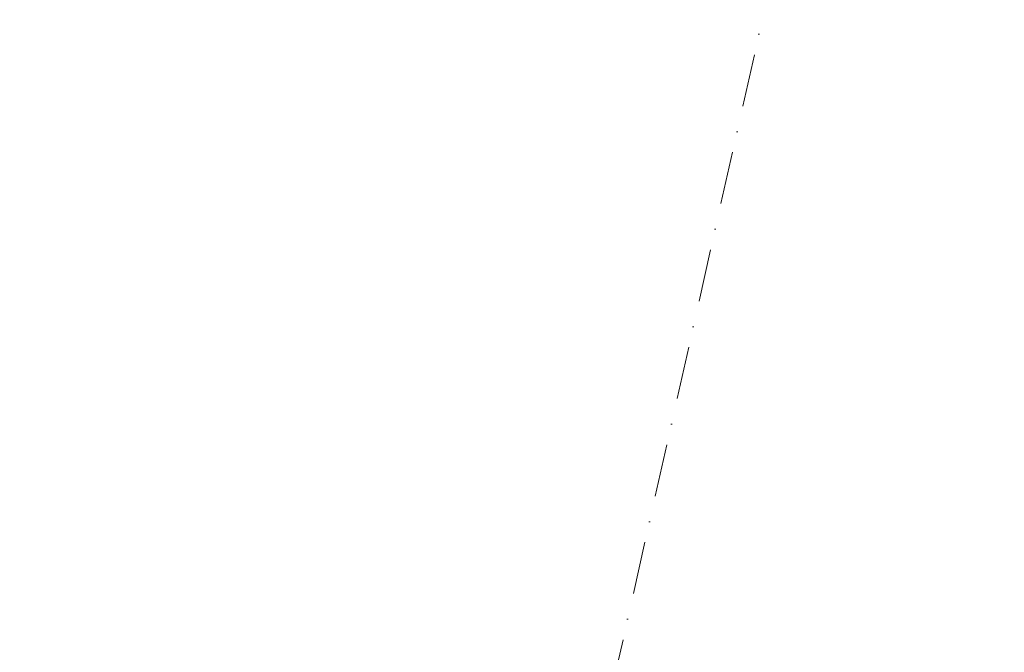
# Model space of a CAD drawing. Header units: millimetres. Extents: x -7213913 to -6930525, y 6129472 to 6355042.
# Tile 2 of 214: x -7211873 to -7205266, y 6154920 to 6159165. Entities that reach past the tile are written whole.
import ezdxf
from ezdxf.enums import TextEntityAlignment as Align

# ---------------------------------------------------------------- set-up
doc = ezdxf.new("R2010")
doc.units = ezdxf.units.MM
doc.header["$MEASUREMENT"] = 0
doc.linetypes.add('Штрихпунктирная', pattern=[670.277762, 352.777767, -176.388884, 0, -141.111112])
doc.layers.add('АР-Чертеж-Оси_Осевые размеры.АР', color=7, linetype='Continuous')
doc.layers.add('АР-Чертеж-Оси_Осевые размеры.АР_Ном._пера__120', color=7, linetype='Continuous', lineweight=0)
doc.styles.add('РЎР“Р•РќР•Р\xa0Р\x98Р\xa0_РЎРўР\x98Р›Р¬_7', font='isocpeur.ttf')

# ---------------------------------------------------------------- blocks, each defined once
blk = doc.blocks.new('Стандартный Маркер Сетки[186]_10', base_point=(-7196881.6, 6203728.6))
at = {"layer": 'АР-Чертеж-Оси_Осевые размеры.АР_Ном._пера__120', "color": 7, "linetype": 'Штрихпунктирная', "lineweight": 0}
blk.add_line((-7197100.8, 6202752.9), (-7211872.8, 6136980.9), dxfattribs=at)
at = {"layer": 'АР-Чертеж-Оси_Осевые размеры.АР_Ном._пера__120', "color": 7, "lineweight": 0, "style": 'РЎР“Р•РќР•Р\xa0Р\x98Р\xa0_РЎРўР\x98Р›Р¬_7'}
blk.add_attdef('AC_MarkerText_1', text='', height=350, rotation=347.34172, dxfattribs=at).set_placement((-7212163.2, 6135688.1), align=Align.TOP_CENTER)

msp = doc.modelspace()

# ---------------------------------------------------------------- block references
at = {"layer": 'АР-Чертеж-Оси_Осевые размеры.АР', "color": 8, "linetype": 'Continuous', "lineweight": 15}
msp.add_blockref('Стандартный Маркер Сетки[186]_10', (-7196881.6, 6203728.6), dxfattribs=at)

doc.saveas('drawing.dxf')
